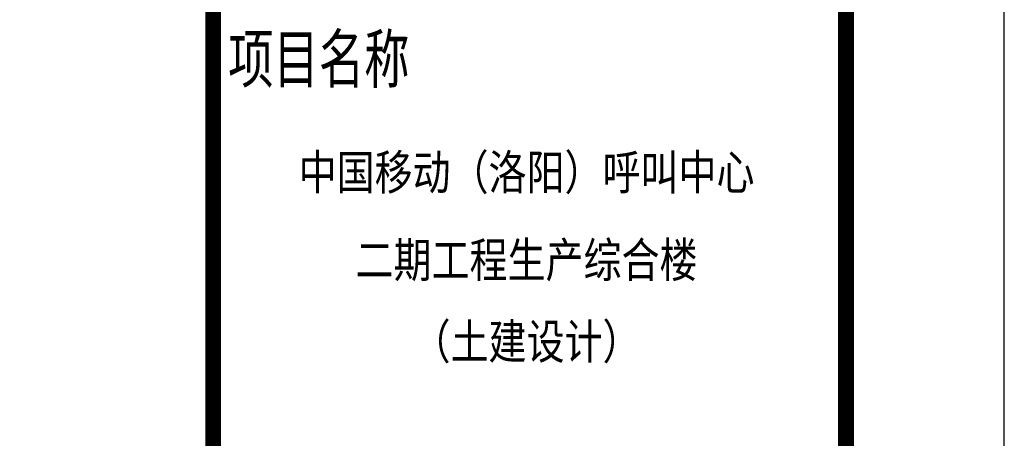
# Model space of a CAD drawing. Extents: x 1109697 to 1467097, y -139975 to 53891.
# Tile 196 of 256: x 1355775 to 1361997, y -132243 to -129599. Entities that reach past the tile are written whole.
import ezdxf
from ezdxf.enums import TextEntityAlignment as Align

# ---------------------------------------------------------------- set-up
doc = ezdxf.new("R2010")
doc.units = 0
doc.header["$LTSCALE"] = 1000
doc.header["$MEASUREMENT"] = 0
doc.layers.add('PUB_TEXT', color=7, linetype='Continuous')
doc.layers.add('PUB_TITLE', color=4, linetype='Continuous')
doc.layers.add('图框', color=4, linetype='Continuous', lineweight=35)
doc.styles.add('-黑体', font='simhei.ttf', dxfattribs={"width": 0.8})

# ---------------------------------------------------------------- blocks, each defined once
blk = doc.blocks.new('图签01')
at = {"layer": '图框', "style": '-黑体', "width": 0.7}
blk.add_text('项目名称', height=300, dxfattribs=at).set_placement((1793978.5, 91741.2))
at = {"layer": '图框', "style": '-黑体', "width": 0.8}
for s, height, p in [('中国移动（洛阳）呼叫中心', 220.011, (1795863.8, 91064.8)), ('二期工程生产综合楼', 220.01, (1795863.8, 90510.8)), ('（土建设计）', 220.01, (1795863.8, 89995.8))]:
    blk.add_text(s, height=height, dxfattribs=at).set_placement(p, align=Align.CENTER)

msp = doc.modelspace()

# ---------------------------------------------------------------- linework, layer by layer
at = {"layer": 'PUB_TITLE'}
msp.add_lwpolyline([(1277897, -139975.4), (1361997, -139975.4), (1361997, -80575.4), (1277897, -80575.4)], close=True, dxfattribs=at)
at = {"layer": 'PUB_TITLE', "const_width": 100}
msp.add_lwpolyline([(1280397, -138975.4), (1360997, -138975.4), (1360997, -81575.4), (1280397, -81575.4)], close=True, dxfattribs=at)
msp.add_lwpolyline([(1356997, -81575.4), (1356997, -138975.4)], dxfattribs=at)

# ---------------------------------------------------------------- block references
at = {"layer": 'PUB_TEXT'}
msp.add_blockref('图签01', (-436886, -221737.8), dxfattribs=at)

doc.saveas('drawing.dxf')
